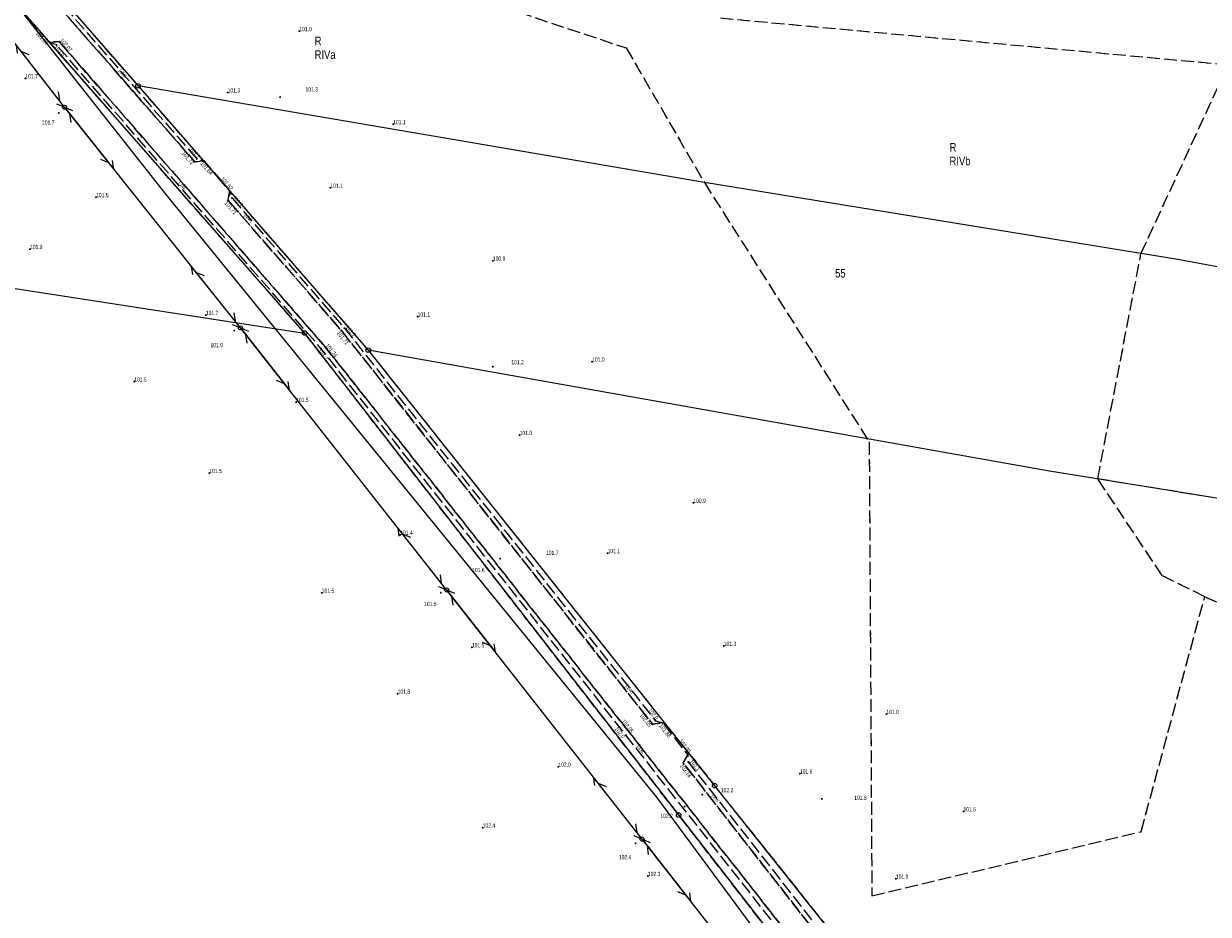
# Model space of a CAD drawing. Header units: inches. Extents: x 6497603 to 6502483, y 5925790 to 5934357.
# Tile 73 of 256: x 6500293 to 6500501, y 5926305 to 5926461. Entities that reach past the tile are written whole.
import ezdxf
from ezdxf.enums import TextEntityAlignment as Align

# ---------------------------------------------------------------- set-up
doc = ezdxf.new("R2010")
doc.units = ezdxf.units.IN
doc.header["$MEASUREMENT"] = 0
for name, pattern in [('2.25_0.75', [3, 2.25, -0.75]), ('219-1000', [0, 0]), ('egkk-1000', [3, 2.25, -0.75]), ('egug-1000', [1.5, 0.75, -0.75]), ('sutp_1000', [0, 0])]:
    doc.linetypes.add(name, pattern=pattern)
for name, color, linetype in [('202-punkt graniczny', 7, 'Continuous'), ('203-punkt graniczny', 7, 'Continuous'), ('209-oznaczenie konturu klasyfikacyjnego', 7, 'Continuous'), ('210-oznaczenie konturu użytku gruntowego', 7, 'Continuous'), ('211-numer działki ewidencyjnej', 7, 'Continuous'), ('217-kontur klasyfikacyjny', 7, 'Continuous'), ('218-kontur użytku gruntowego', 7, 'Continuous'), ('219-działka ewidencyjna', 7, 'Continuous'), ('jezdnia', 7, 'Continuous'), ('jezdnia-Atr17', 7, 'Continuous'), ('pikieta naturalna', 7, 'Continuous'), ('pikieta naturalna-Atr2', 7, 'Continuous'), ('pikieta sztuczna', 7, 'Continuous'), ('pikieta sztuczna-Atr2', 7, 'Continuous'), ('przewód telekomunikacyjny napowietrzny', 7, 'Continuous'), ('przewód telekomunikacyjny podziemny', 7, 'Continuous'), ('słup przewodów napowietrznych', 7, 'Continuous')]:
    doc.layers.add(name, color=color, linetype=linetype)
doc.styles.get("Standard").update_dxf_attribs({"font": 'arial.ttf'})

# ---------------------------------------------------------------- blocks, each defined once
blk = doc.blocks.new('203')
at = {"linetype": 'Continuous', "lineweight": 0}
h = blk.add_hatch(color=0, dxfattribs=at)
edge = h.paths.add_edge_path()
edge.add_arc((0, 0), 0.09, 0, 360)
blk = doc.blocks.new('202')
at = {"color": 0, "linetype": 'Continuous', "lineweight": 0}
blk.add_circle((0, 0), 0.4, dxfattribs=at)
blk = doc.blocks.new('PW01')
at = {"linetype": 'Continuous', "lineweight": 13}
h = blk.add_hatch(color=0, dxfattribs=at)
edge = h.paths.add_edge_path()
edge.add_arc((0, 0), 0.18, 0, 360)
blk = doc.blocks.new('US15')
at = {"color": 0, "linetype": 'Continuous', "lineweight": 13}
blk.add_circle((0, 0), 0.35, dxfattribs=at)
blk = doc.blocks.new('SUTP')
at = {"color": 0, "linetype": 'Continuous'}
for p, q in [((0, 0), (1.299, 0.75)), ((0, 0), (13.848, 0)), ((2.799, -0.75), (1.5, 0)), ((11.049, -0.75), (12.348, 0)), ((13.848, 0), (12.549, 0.75))]:
    blk.add_line(p, q, dxfattribs=at)

msp = doc.modelspace()

# ---------------------------------------------------------------- linework, layer by layer
at = {"layer": '217-kontur klasyfikacyjny', "color": 3, "linetype": 'egkk-1000', "lineweight": 18, "flags": 128}
for points in [[(6500342.37, 5926406.65), (6500238.57, 5926525.03)], [(6500280.24, 5926495.96), (6500398.67, 5926456.54)], [(6500275.69, 5926492.83), (6500313.22, 5926449.91)], [(6500504.02, 5926453.55), (6500414.59, 5926461.79)], [(6500398.67, 5926456.54), (6500412.34, 5926432.98)], [(6500488.75, 5926420.55), (6500504.02, 5926453.55)], [(6500313.22, 5926449.91), (6500353.51, 5926403.65)], [(6500412.34, 5926432.98), (6500441.19, 5926387.59)], [(6500481.19, 5926381.12), (6500488.75, 5926420.55)], [(6500407.85, 5926322.28), (6500342.37, 5926406.65)], [(6500353.51, 5926403.65), (6500414.14, 5926327.42)], [(6500441.19, 5926387.59), (6500441.66, 5926308.14)], [(6500492.47, 5926364.19), (6500481.19, 5926381.12)], [(6500518.63, 5926375.04), (6500481.19, 5926381.12)], [(6500499.91, 5926360.5), (6500492.47, 5926364.19)], [(6500488.78, 5926319.37), (6500499.91, 5926360.5)], [(6500499.91, 5926360.5), (6500511.79, 5926355.32)], [(6500414.14, 5926327.42), (6500484.22, 5926239.31)], [(6500484.77, 5926223.18), (6500407.85, 5926322.28)], [(6500441.66, 5926308.14), (6500488.78, 5926319.37)]]:
    msp.add_lwpolyline(points, dxfattribs=at)
at = {"layer": '218-kontur użytku gruntowego', "color": 3, "linetype": 'egug-1000', "lineweight": 18, "flags": 128}
for points in [[(6500342.37, 5926406.65), (6500238.57, 5926525.03)], [(6500280.24, 5926495.96), (6500398.67, 5926456.54)], [(6500275.69, 5926492.83), (6500313.22, 5926449.91)], [(6500504.02, 5926453.55), (6500414.59, 5926461.79)], [(6500398.67, 5926456.54), (6500412.34, 5926432.98)], [(6500488.75, 5926420.55), (6500504.02, 5926453.55)], [(6500313.22, 5926449.91), (6500353.51, 5926403.65)], [(6500412.34, 5926432.98), (6500441.19, 5926387.59)], [(6500481.19, 5926381.12), (6500488.75, 5926420.55)], [(6500407.85, 5926322.28), (6500342.37, 5926406.65)], [(6500353.51, 5926403.65), (6500414.14, 5926327.42)], [(6500441.19, 5926387.59), (6500441.66, 5926308.14)], [(6500492.47, 5926364.19), (6500481.19, 5926381.12)], [(6500518.63, 5926375.04), (6500481.19, 5926381.12)], [(6500499.91, 5926360.5), (6500492.47, 5926364.19)], [(6500488.78, 5926319.37), (6500499.91, 5926360.5)], [(6500499.91, 5926360.5), (6500511.79, 5926355.32)], [(6500414.14, 5926327.42), (6500484.22, 5926239.31)], [(6500484.77, 5926223.18), (6500407.85, 5926322.28)], [(6500441.66, 5926308.14), (6500488.78, 5926319.37)]]:
    msp.add_lwpolyline(points, dxfattribs=at)
at = {"layer": '219-działka ewidencyjna', "color": 3, "linetype": '219-1000', "lineweight": 18, "flags": 128}
for points in [[(6500205.37, 5926573.25), (6500313.22, 5926449.91)], [(6500238.57, 5926525.03), (6500342.37, 5926406.65)], [(6500313.22, 5926449.91), (6500353.51, 5926403.65)], [(6500412.34, 5926432.98), (6500313.22, 5926449.91)], [(6500134.85, 5926438.65), (6500342.37, 5926406.65)], [(6500495.19, 5926419.5), (6500412.34, 5926432.98)], [(6500535.61, 5926411.98), (6500495.19, 5926419.5)], [(6500342.37, 5926406.65), (6500407.85, 5926322.28)], [(6500472.74, 5926382.48), (6500353.51, 5926403.65)], [(6500353.51, 5926403.65), (6500414.14, 5926327.42)], [(6500518.63, 5926375.04), (6500472.74, 5926382.48)], [(6500414.14, 5926327.42), (6500498.11, 5926221.85)], [(6500407.85, 5926322.28), (6500484.77, 5926223.18)]]:
    msp.add_lwpolyline(points, dxfattribs=at)
at = {"layer": 'jezdnia', "color": 7, "linetype": '2.25_0.75', "lineweight": 18, "flags": 128}
for points in [[(6500056.17, 5926731.62), (6500057.54, 5926732.97), (6500059.07, 5926734.43), (6500075.79, 5926716.43), (6500077.99, 5926716.3), (6500081.79, 5926712.29), (6500081.51, 5926710.28), (6500090.36, 5926700.56), (6500096.1, 5926695.89), (6500110.95, 5926679.57), (6500114.73, 5926673.99), (6500120.83, 5926667.22), (6500122.91, 5926667.29), (6500127.22, 5926662.6), (6500126.46, 5926660.87), (6500162.19, 5926620.18), (6500164.13, 5926620.43), (6500167.98, 5926615.87), (6500167.72, 5926613.79), (6500192.37, 5926585.8), (6500194.68, 5926586.2), (6500198.66, 5926581.5), (6500198.08, 5926579.38), (6500217.36, 5926557.41), (6500219.51, 5926557.78), (6500223.39, 5926553.43), (6500222.87, 5926551.17), (6500290.46, 5926474.01), (6500292.32, 5926474.21), (6500296.58, 5926469.13), (6500296.13, 5926467.53), (6500323.15, 5926436.61), (6500324.78, 5926436.76), (6500329.27, 5926431.55), (6500328.97, 5926429.89), (6500348.78, 5926407.13), (6500403.28, 5926338.18), (6500405.08, 5926338.4), (6500409.42, 5926332.8), (6500408.65, 5926331.41), (6500464.5, 5926259.85), (6500481.54, 5926239.06), (6500491.64, 5926226.96), (6500498.36, 5926218.07), (6500500.52, 5926216.32), (6500477.28, 5926219.98), (6500479.79, 5926219.76), (6500482.1, 5926219.96), (6500484.21, 5926221.41), (6500485.3, 5926223.3), (6500485.24, 5926225.62), (6500484.73, 5926226.93), (6500476.24, 5926238.06), (6500460.48, 5926258.53), (6500440.65, 5926283.89), (6500438.65, 5926283.94), (6500434.42, 5926289.46), (6500435.05, 5926291.21), (6500399.37, 5926336.53), (6500345.97, 5926404.24), (6500299.43, 5926457.64), (6500297.68, 5926457.58), (6500293.05, 5926462.71), (6500293.63, 5926464.18), (6500286.9, 5926471.96), (6500243.86, 5926520.87), (6500240.53, 5926521.3), (6500236.08, 5926526.4), (6500237, 5926528.87), (6500213.93, 5926555.14), (6500177.7, 5926596.24), (6500176.25, 5926595.93), (6500171.6, 5926601.39), (6500171.86, 5926602.83), (6500158.65, 5926618.01), (6500123.19, 5926658.4), (6500121.44, 5926658.2), (6500117.64, 5926662.78), (6500117.97, 5926664.3), (6500086.91, 5926698.36), (6500063.95, 5926723.12), (6500061.14, 5926723.45), (6500056.08, 5926729.24), (6500056.42, 5926731.34)], [(6500324.78, 5926436.76), (6500323.15, 5926436.61), (6500296.13, 5926467.53), (6500296.58, 5926469.13), (6500296.92, 5926467.73), (6500323.5, 5926437.13)], [(6500434.42, 5926289.46), (6500434.21, 5926291.01), (6500398.61, 5926336.26), (6500345.27, 5926403.91), (6500298.96, 5926457.07), (6500297.68, 5926457.58), (6500299.43, 5926457.64), (6500345.97, 5926404.24), (6500399.37, 5926336.53), (6500435.05, 5926291.21)], [(6500405.08, 5926338.4), (6500403.28, 5926338.18), (6500348.78, 5926407.13), (6500328.97, 5926429.89), (6500329.27, 5926431.55), (6500329.66, 5926430.27), (6500349.34, 5926407.49), (6500403.77, 5926338.8)], [(6500500.52, 5926216.32), (6500498.36, 5926218.07), (6500491.64, 5926226.96), (6500481.54, 5926239.06), (6500464.5, 5926259.85), (6500408.65, 5926331.41), (6500409.42, 5926332.8), (6500409.51, 5926331.59), (6500465.43, 5926259.99), (6500482.47, 5926239.06), (6500492.4, 5926227.12), (6500498.93, 5926218.92)]]:
    msp.add_lwpolyline(points, close=True, dxfattribs=at)
at = {"layer": 'przewód telekomunikacyjny napowietrzny', "color": 30, "linetype": 'sutp_1000', "lineweight": 18, "flags": 128}
for points in [[(6500300.37, 5926446.17), (6500267.15, 5926488.84)], [(6500331.15, 5926407.54), (6500300.37, 5926446.17)], [(6500367.23, 5926361.69), (6500331.15, 5926407.54)], [(6500401.44, 5926318.06), (6500367.23, 5926361.69)], [(6500435.06, 5926275.14), (6500401.44, 5926318.06)]]:
    msp.add_lwpolyline(points, dxfattribs=at)
at = {"layer": 'przewód telekomunikacyjny podziemny', "color": 30, "linetype": 'Continuous', "lineweight": 18, "flags": 128}
msp.add_lwpolyline([(6500119.78, 5926658.25), (6500132.73, 5926644.64), (6500138.21, 5926635.84), (6500157.47, 5926612.32), (6500168.19, 5926598.87), (6500184.58, 5926581.97), (6500208.76, 5926556.84), (6500236.83, 5926528.95), (6500239.45, 5926526.7), (6500244.16, 5926521.26), (6500261.89, 5926501.36), (6500277.23, 5926482.66), (6500318.1, 5926430.92), (6500403.94, 5926325.42), (6500449.76, 5926263.46), (6500467.86, 5926240.71)], dxfattribs=at)

# ---------------------------------------------------------------- block references
at = {"layer": '202-punkt graniczny', "color": 7, "linetype": 'Continuous', "lineweight": 18}
for p in [(6500313.22, 5926449.91), (6500342.37, 5926406.65), (6500353.51, 5926403.65), (6500414.14, 5926327.42), (6500407.85, 5926322.28)]:
    msp.add_blockref('202', p, dxfattribs=at)
at = {"layer": '203-punkt graniczny', "color": 3, "linetype": 'Continuous', "lineweight": 18}
for p in [(6500412.34, 5926432.98), (6500495.19, 5926419.5), (6500472.74, 5926382.48)]:
    msp.add_blockref('203', p, dxfattribs=at)
at = {"layer": 'pikieta naturalna', "color": 7, "linetype": 'Continuous', "lineweight": 13}
for p in [(6500341.44, 5926459.48), (6500298.96, 5926457.07), (6500293.51, 5926451.22), (6500328.9, 5926448.75), (6500338.09, 5926447.95), (6500299.35, 5926445.16), (6500357.87, 5926443.19), (6500323.5, 5926437.13), (6500346.88, 5926432.07), (6500305.87, 5926430.42), (6500329.66, 5926430.27), (6500294.31, 5926421.35), (6500375.33, 5926419.3), (6500325.09, 5926409.79), (6500362.15, 5926409.53), (6500330.06, 5926407.09), (6500349.34, 5926407.49), (6500345.27, 5926403.91), (6500375.33, 5926400.76), (6500392.68, 5926401.63), (6500312.55, 5926398.15), (6500340.89, 5926394.56), (6500380, 5926388.78), (6500325.71, 5926382.13), (6500410.4, 5926376.92), (6500359.1, 5926371.32), (6500376.6, 5926367.16), (6500379.71, 5926368.01), (6500395.4, 5926368.11), (6500345.38, 5926361.18), (6500366.21, 5926361.21), (6500371.65, 5926351.63), (6500415.74, 5926351.88), (6500358.66, 5926343.51), (6500403.77, 5926338.8), (6500444.21, 5926339.95), (6500398.61, 5926336.26), (6500386.77, 5926330.73), (6500409.51, 5926331.59), (6500429.06, 5926329.54), (6500411.97, 5926325.86), (6500408.89, 5926323.77), (6500432.9, 5926325.11), (6500457.69, 5926322.91), (6500373.54, 5926320.07), (6500400.3, 5926317.35), (6500402.45, 5926311.6), (6500445.86, 5926311.13)]:
    msp.add_blockref('PW01', p, dxfattribs=at)
at = {"layer": 'pikieta sztuczna', "color": 7, "linetype": 'Continuous', "lineweight": 13}
for p in [(6500297.68, 5926457.58), (6500299.43, 5926457.64), (6500323.14, 5926436.61), (6500324.78, 5926436.76), (6500329.26, 5926431.55), (6500328.97, 5926429.89), (6500348.78, 5926407.13), (6500345.97, 5926404.24), (6500403.28, 5926338.18), (6500405.08, 5926338.4), (6500399.37, 5926336.53), (6500409.42, 5926332.8), (6500408.65, 5926331.41)]:
    msp.add_blockref('PW01', p, dxfattribs=at)
at = {"layer": 'przewód telekomunikacyjny napowietrzny', "color": 30, "linetype": 'Continuous', "lineweight": 18}
for p, rotation in [((6500300.37, 5926446.17), 127.902), ((6500300.37, 5926446.17), 308.547), ((6500331.15, 5926407.54), 128.547), ((6500331.15, 5926407.54), 308.2), ((6500367.23, 5926361.69), 128.2), ((6500367.23, 5926361.69), 308.1), ((6500401.44, 5926318.06), 128.1), ((6500401.44, 5926318.06), 308.072)]:
    msp.add_blockref('SUTP', p, dxfattribs=dict(at, rotation=rotation))
at = {"layer": 'słup przewodów napowietrznych', "color": 7, "linetype": 'Continuous', "lineweight": 18}
for p in [(6500300.37, 5926446.17), (6500331.15, 5926407.54), (6500367.23, 5926361.69), (6500401.44, 5926318.06)]:
    msp.add_blockref('US15', p, dxfattribs=at)

# ---------------------------------------------------------------- texts
at = {"layer": '209-oznaczenie konturu klasyfikacyjnego', "color": 3, "linetype": 'Continuous', "lineweight": 18, "width": 0.79}
for s, p in [('RIVa', (6500344.12, 5926456.13)), ('RIVb', (6500455.24, 5926437.51))]:
    msp.add_text(s, height=1.5, dxfattribs=at).set_placement(p, align=Align.TOP_LEFT)
at = {"layer": '210-oznaczenie konturu użytku gruntowego', "color": 3, "linetype": 'Continuous', "lineweight": 18, "width": 0.79}
for p in [(6500344.13, 5926457.03), (6500455.26, 5926438.41)]:
    msp.add_text('R', height=1.5, dxfattribs=at).set_placement(p)
at = {"layer": '211-numer działki ewidencyjnej', "color": 3, "linetype": 'Continuous', "lineweight": 18, "width": 0.79}
msp.add_text('55', height=1.5, dxfattribs=at).set_placement((6500435.22, 5926417.87), align=Align.TOP_LEFT)
at = {"layer": 'jezdnia-Atr17', "color": 7, "width": 0.667}
for rotation, p in [(310.977, (6500309.8, 5926452.54)), (311.06, (6500320.23, 5926432.87)), (310.824, (6500331.79, 5926427.25)), (308.393, (6500398.49, 5926344.83)), (308.187, (6500400.5, 5926334.26)), (307.99, (6500413.6, 5926325.68))]:
    msp.add_text('j.zw.', height=0.75, rotation=rotation, dxfattribs=at).set_placement(p)
at = {"layer": 'pikieta naturalna-Atr2', "color": 7, "width": 0.667}
for s, p in [('101.0', (6500341.44, 5926459.48)), ('101.7', (6500293.51, 5926451.22)), ('101.3', (6500328.9, 5926448.75)), ('101.3', (6500342.54, 5926448.93)), ('101.7', (6500296.41, 5926443.12)), ('101.1', (6500357.87, 5926443.19)), ('101.1', (6500346.88, 5926432.07)), ('101.5', (6500305.87, 5926430.42)), ('101.8', (6500294.31, 5926421.35)), ('100.9', (6500375.33, 5926419.3)), ('101.7', (6500325.09, 5926409.79)), ('101.1', (6500362.15, 5926409.53)), ('101.9', (6500325.9, 5926404.16)), ('101.2', (6500378.55, 5926401.18)), ('101.0', (6500392.68, 5926401.63)), ('101.6', (6500312.55, 5926398.15)), ('101.5', (6500340.89, 5926394.56)), ('101.0', (6500380, 5926388.78)), ('101.5', (6500325.71, 5926382.13)), ('100.9', (6500410.4, 5926376.92)), ('101.4', (6500359.1, 5926371.32)), ('101.7', (6500384.62, 5926367.82)), ('101.1', (6500395.4, 5926368.11)), ('101.6', (6500371.69, 5926364.8)), ('101.5', (6500345.38, 5926361.18)), ('101.5', (6500363.29, 5926358.85)), ('101.5', (6500371.65, 5926351.63)), ('101.3', (6500415.74, 5926351.88)), ('101.8', (6500358.66, 5926343.51)), ('101.0', (6500444.21, 5926339.95)), ('102.0', (6500386.77, 5926330.73)), ('101.6', (6500429.06, 5926329.54)), ('102.2', (6500415.22, 5926326.27)), ('101.8', (6500438.57, 5926324.94)), ('102.2', (6500404.64, 5926321.77)), ('101.5', (6500457.69, 5926322.91)), ('102.4', (6500373.54, 5926320.07)), ('102.4', (6500397.38, 5926314.52)), ('102.3', (6500402.45, 5926311.6)), ('101.9', (6500445.86, 5926311.13))]:
    msp.add_text(s, height=0.75, dxfattribs=at).set_placement(p)
for s, rotation, p in [('102.0', 311.06, (6500298.96, 5926457.04)), ('101.7', 310.977, (6500322.76, 5926439.26)), ('101.7', 310.824, (6500330.27, 5926430.76)), ('101.7', 308.393, (6500350.07, 5926408.05)), ('101.7', 308.258, (6500345.19, 5926403.92)), ('102.0', 308.393, (6500403.02, 5926341.06)), ('102.0', 308.187, (6500397.17, 5926337.8)), ('102.1', 307.99, (6500410.31, 5926332.09))]:
    msp.add_text(s, height=0.75, rotation=rotation, dxfattribs=at).set_placement(p, align=Align.TOP_LEFT)
at = {"layer": 'pikieta sztuczna-Atr2', "color": 7, "width": 0.667}
for s, rotation, p in [('101.84', 312.067, (6500295.84, 5926459.52)), ('102.07', 311.073, (6500300.03, 5926458.3)), ('101.72', 311.149, (6500321.35, 5926438.54)), ('101.64', 310.754, (6500324.64, 5926436.75)), ('101.62', 310.754, (6500328.18, 5926434.07)), ('101.71', 311.035, (6500328.86, 5926429.82)), ('101.71', 308.323, (6500348.55, 5926407.08)), ('101.74', 308.26, (6500346.54, 5926404.88)), ('102.05', 308.213, (6500398.38, 5926339.11)), ('102.05', 308.323, (6500401.55, 5926340.18)), ('101.88', 307.775, (6500404.95, 5926338.33)), ('102.00', 307.775, (6500408.4, 5926335.62)), ('102.18', 307.971, (6500408.58, 5926331.35))]:
    msp.add_text(s, height=0.75, rotation=rotation, dxfattribs=at).set_placement(p, align=Align.TOP_LEFT)

doc.saveas('drawing.dxf')
